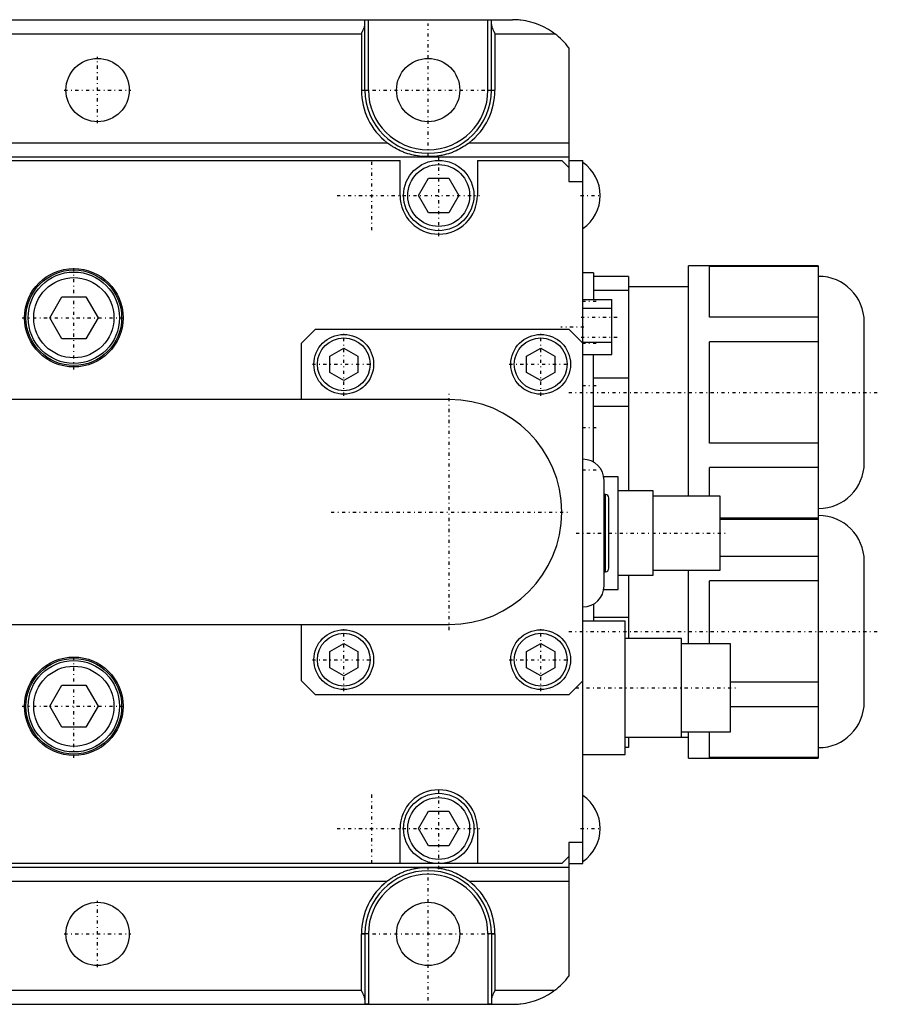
# Model space of a CAD drawing. Extents: x -392 to 171, y -72 to 70.
# Tile 4 of 4: x 49 to 171, y -70 to 70. Entities that reach past the tile are written whole.
import ezdxf

# ---------------------------------------------------------------- set-up
doc = ezdxf.new("R2010")
doc.units = 0
doc.linetypes.add('CENTER', pattern=[1.5, 0.45, -0.5, 0.05, -0.5])
doc.layers.add('AM_0', color=7, linetype='CONTINUOUS')
doc.layers.add('AM_7', color=7, linetype='CENTER')

msp = doc.modelspace()

# ---------------------------------------------------------------- linework, layer by layer
at = {"layer": 'AM_0', "color": 7, "linetype": 'CONTINUOUS'}
for p, q in [((-21, 70), (119, 70)), ((98.5, 60), (98.5, 70)), ((115.5, 60), (115.5, 70)), ((98, 60), (98, 69.94)), ((116, 60), (116, 69.94)), ((-3.5, 68), (97.5, 68)), ((97.5, 68), (97.5, 60)), ((116.5, 68), (125, 68)), ((116.5, 68), (116.5, 60)), ((127, 66), (127, 47)), ((97.5, 60), (98.5, 60)), ((115.5, 60), (116.5, 60)), ((-7.17, 52.5), (101.17, 52.5)), ((112.83, 52.5), (127, 52.5)), ((-31.9, 50.5), (127, 50.5)), ((108.1, 50.56), (105.9, 50.56)), ((44, 50), (103, 50)), ((103, 45), (103, 50)), ((114, 50), (114, 45)), ((114, 50), (126, 50)), ((126, 50), (127, 49)), ((127, 50), (129, 50)), ((129, -50), (129, 50)), ((105.64, 45), (107.07, 47.48)), ((107.07, 47.48), (109.93, 47.48)), ((109.93, 47.48), (111.36, 45)), ((127, 47), (129, 47)), ((107.07, 42.52), (105.64, 45)), ((111.36, 45), (109.93, 42.52)), ((109.93, 42.52), (107.07, 42.52)), ((162.47, 35), (144, 35)), ((144, 2.24), (144, 35)), ((162.47, 35), (162.47, -35)), ((130.5, 34), (129, 34)), ((130.5, 34), (130.5, 30.2)), ((147, 27.69), (147, 34.89)), ((162.47, 34.89), (147, 34.89)), ((135.5, 33.5), (130.5, 33.5)), ((135.5, 33.5), (135.5, 3)), ((162.51, 33.5), (162.47, 33.5)), ((162.51, 0.5), (162.51, 33.5)), ((135.5, 31.48), (130.5, 31.48)), ((144, 32), (135.5, 32)), ((53.19, 27.62), (54.91, 30.59)), ((54.91, 30.59), (58.34, 30.59)), ((58.34, 30.59), (60.06, 27.62)), ((129, 30.2), (133.1, 30.2)), ((133.1, 22.4), (133.1, 30.2)), ((129, 28.96), (133.1, 28.96)), ((54.91, 24.64), (53.19, 27.62)), ((60.06, 27.62), (58.34, 24.64)), ((162.47, 27.69), (147, 27.69)), ((169, 6.99), (169, 27.01)), ((89, 24), (91, 26)), ((91, 26), (127, 26)), ((127, 26), (129, 24)), ((58.34, 24.64), (54.91, 24.64)), ((89, 16), (89, 24)), ((129, 24.16), (133.1, 24.16)), ((147, 9.81), (147, 24.19)), ((162.47, 24.19), (147, 24.19)), ((93, 22.15), (95, 23.31)), ((95, 23.31), (97, 22.15)), ((121, 22.15), (123, 23.31)), ((123, 23.31), (125, 22.15)), ((129, 22.4), (133.1, 22.4)), ((130.5, 7.09), (130.5, 22.41)), ((93, 19.85), (93, 22.15)), ((97, 22.15), (97, 19.85)), ((121, 19.85), (121, 22.15)), ((125, 22.15), (125, 19.85)), ((95, 18.69), (93, 19.85)), ((97, 19.85), (95, 18.69)), ((123, 18.69), (121, 19.85)), ((125, 19.85), (123, 18.69)), ((135.5, 19.02), (130.5, 19.02)), ((110, 16), (11.15, 16)), ((135.5, 14.98), (130.5, 14.98)), ((162.47, 9.81), (147, 9.81)), ((147, 2.24), (147, 6.31)), ((162.47, 6.31), (147, 6.31)), ((134, 5), (131.96, 5)), ((132, -10.5), (132, 4.5)), ((134, -11), (134, 5)), ((139, 3), (134, 3)), ((139, -9), (139, 3)), ((132.2, 2.5), (132, 2.5)), ((132.2, -8.5), (132.2, 2.5)), ((132.7, -8), (132.7, 2)), ((148.5, 2.25), (139, 2.25)), ((148.5, -8.25), (148.5, 2.25)), ((162.47, 0.5), (162.51, 0.5)), ((162.47, -0.89), (148.5, -0.89)), ((148.5, -1), (162.47, -1)), ((162.51, -0.5), (162.47, -0.5)), ((162.51, -33.5), (162.51, -0.5)), ((162.47, -6.31), (148.5, -6.31)), ((169, -27.01), (169, -6.99)), ((139, -8.25), (148.5, -8.25)), ((144, -18.75), (144, -8.24)), ((132, -8.5), (132.2, -8.5)), ((134, -9), (139, -9)), ((135.5, -9), (135.5, -18)), ((131.96, -11), (134, -11)), ((162.47, -9.81), (147, -9.81)), ((147, -18.75), (147, -9.81)), ((130.5, -13.1), (130.5, -15.5)), ((135.5, -14.98), (130.5, -14.98)), ((11.15, -16), (110, -16)), ((89, -24), (89, -16)), ((135, -15.5), (129, -15.5)), ((135, -34.5), (135, -15.5)), ((143, -18), (135, -18)), ((143, -32), (143, -18)), ((93, -19.85), (95, -18.69)), ((95, -18.69), (97, -19.85)), ((121, -19.85), (123, -18.69)), ((123, -18.69), (125, -19.85)), ((150, -18.75), (143, -18.75)), ((150, -31.25), (150, -18.75)), ((93, -22.15), (93, -19.85)), ((97, -19.85), (97, -22.15)), ((121, -22.15), (121, -19.85)), ((125, -19.85), (125, -22.15)), ((95, -23.31), (93, -22.15)), ((97, -22.15), (95, -23.31)), ((123, -23.31), (121, -22.15)), ((125, -22.15), (123, -23.31)), ((53.19, -27.62), (54.91, -24.64)), ((54.91, -24.64), (58.34, -24.64)), ((58.34, -24.64), (60.06, -27.62)), ((91, -26), (89, -24)), ((129, -24), (127, -26)), ((162.47, -24.19), (150, -24.19)), ((127, -26), (91, -26)), ((54.91, -30.59), (53.19, -27.62)), ((60.06, -27.62), (58.34, -30.59)), ((162.47, -27.69), (150, -27.69)), ((58.34, -30.59), (54.91, -30.59)), ((135, -32), (144, -32)), ((135.5, -32.02), (135.5, -33.5)), ((143, -31.25), (150, -31.25)), ((144, -35), (144, -31.27)), ((147, -34.89), (147, -31.27)), ((135.5, -33.5), (135, -33.5)), ((162.47, -33.5), (162.51, -33.5)), ((129, -34.5), (135, -34.5)), ((144, -35), (162.47, -35)), ((162.47, -34.89), (147, -34.89)), ((105.64, -45), (107.07, -42.53)), ((107.07, -42.53), (109.93, -42.53)), ((109.93, -42.53), (111.36, -45)), ((103, -50), (103, -45)), ((107.07, -47.48), (105.64, -45)), ((111.36, -45), (109.93, -47.48)), ((114, -45), (114, -50)), ((109.93, -47.48), (107.07, -47.48)), ((129, -47), (127, -47)), ((127, -47), (127, -66)), ((127, -49), (126, -50)), ((126, -50), (0.8, -50)), ((127, -50), (129, -50)), ((-1.07, -50.5), (127, -50.5)), ((105.9, -50.56), (108.1, -50.56)), ((-7.17, -52.5), (101.17, -52.5)), ((112.83, -52.5), (127, -52.5)), ((97.5, -68), (97.5, -60)), ((98.5, -60), (97.5, -60)), ((98, -60), (98, -69.94)), ((98.5, -60), (98.5, -70)), ((115.5, -60), (115.5, -70)), ((116.5, -60), (115.5, -60)), ((116, -60), (116, -69.94)), ((116.5, -60), (116.5, -68)), ((-3.5, -68), (97.5, -68)), ((116.5, -68), (125, -68)), ((-21, -70), (119, -70))]:
    msp.add_line(p, q, dxfattribs=at)
for points in [[(98, 69.94, 0), (98, 69.94, 0), (98, 69.94, 0), (98, 69.94, 0), (98, 69.94, 0), (98, 69.94, 0), (98, 69.94, 0), (98, 69.95, 0), (98, 69.95, 0), (98, 69.95, 0), (98, 69.95, 0), (98, 69.95, 0), (98, 69.95, 0), (98.01, 69.95, 0), (98.01, 69.96, 0), (98.01, 69.96, 0), (98.01, 69.96, 0), (98.01, 69.96, 0), (98.01, 69.96, 0), (98.01, 69.96, 0), (98.01, 69.96, 0), (98.02, 69.96, 0), (98.02, 69.96, 0), (98.02, 69.97, 0), (98.02, 69.97, 0), (98.02, 69.97, 0), (98.02, 69.97, 0), (98.02, 69.97, 0), (98.03, 69.97, 0), (98.03, 69.97, 0), (98.03, 69.97, 0), (98.03, 69.97, 0), (98.04, 69.98, 0), (98.04, 69.98, 0), (98.04, 69.98, 0), (98.04, 69.98, 0), (98.04, 69.98, 0), (98.05, 69.98, 0), (98.05, 69.98, 0), (98.05, 69.98, 0), (98.06, 69.98, 0), (98.06, 69.98, 0), (98.06, 69.98, 0), (98.06, 69.98, 0), (98.07, 69.98, 0), (98.07, 69.99, 0), (98.08, 69.99, 0), (98.08, 69.99, 0), (98.08, 69.99, 0), (98.08, 69.99, 0), (98.09, 69.99, 0), (98.09, 69.99, 0), (98.1, 69.99, 0), (98.1, 69.99, 0), (98.1, 69.99, 0), (98.1, 69.99, 0), (98.11, 69.99, 0), (98.11, 69.99, 0), (98.12, 69.99, 0), (98.12, 69.99, 0), (98.13, 69.99, 0), (98.13, 69.99, 0), (98.13, 69.99, 0), (98.14, 69.99, 0), (98.14, 69.99, 0), (98.14, 69.99, 0), (98.15, 69.99, 0), (98.15, 70, 0), (98.16, 70, 0), (98.16, 70, 0), (98.16, 70, 0), (98.17, 70, 0), (98.17, 70, 0), (98.18, 70, 0), (98.18, 70, 0), (98.19, 70, 0), (98.19, 70, 0), (98.2, 70, 0), (98.2, 70, 0), (98.21, 70, 0), (98.21, 70, 0), (98.22, 70, 0), (98.23, 70, 0), (98.23, 70, 0), (98.23, 70, 0), (98.24, 70, 0), (98.24, 70, 0), (98.25, 70, 0), (98.26, 70, 0), (98.26, 70, 0), (98.27, 70, 0), (98.27, 70, 0), (98.28, 70, 0), (98.28, 70, 0), (98.29, 70, 0), (98.3, 70, 0), (98.3, 70, 0), (98.31, 70, 0), (98.31, 70, 0), (98.32, 70, 0), (98.32, 70, 0), (98.33, 70, 0), (98.34, 70, 0), (98.35, 70, 0), (98.35, 70, 0), (98.35, 70, 0), (98.36, 70, 0), (98.37, 70, 0), (98.37, 70, 0), (98.37, 70, 0), (98.38, 70, 0), (98.39, 70, 0), (98.39, 70, 0), (98.4, 70, 0), (98.4, 70, 0), (98.41, 70, 0), (98.42, 70, 0), (98.42, 70, 0), (98.43, 70, 0), (98.44, 70, 0), (98.44, 70, 0), (98.45, 70, 0), (98.45, 70, 0), (98.46, 70, 0), (98.47, 70, 0), (98.48, 70, 0), (98.48, 70, 0), (98.48, 70, 0), (98.49, 70, 0), (98.5, 70, 0), (98.5, 70, 0)], [(115.5, 70, 0), (115.5, 70, 0), (115.51, 70, 0), (115.52, 70, 0), (115.52, 70, 0), (115.52, 70, 0), (115.53, 70, 0), (115.54, 70, 0), (115.55, 70, 0), (115.55, 70, 0), (115.56, 70, 0), (115.56, 70, 0), (115.57, 70, 0), (115.58, 70, 0), (115.58, 70, 0), (115.59, 70, 0), (115.6, 70, 0), (115.6, 70, 0), (115.61, 70, 0), (115.61, 70, 0), (115.62, 70, 0), (115.63, 70, 0), (115.63, 70, 0), (115.63, 70, 0), (115.64, 70, 0), (115.65, 70, 0), (115.65, 70, 0), (115.65, 70, 0), (115.66, 70, 0), (115.67, 70, 0), (115.68, 70, 0), (115.68, 70, 0), (115.69, 70, 0), (115.69, 70, 0), (115.7, 70, 0), (115.7, 70, 0), (115.71, 70, 0), (115.72, 70, 0), (115.72, 70, 0), (115.73, 70, 0), (115.73, 70, 0), (115.74, 70, 0), (115.74, 70, 0), (115.75, 70, 0), (115.76, 70, 0), (115.76, 70, 0), (115.77, 70, 0), (115.77, 70, 0), (115.77, 70, 0), (115.78, 70, 0), (115.79, 70, 0), (115.79, 70, 0), (115.8, 70, 0), (115.8, 70, 0), (115.81, 70, 0), (115.81, 70, 0), (115.82, 70, 0), (115.82, 70, 0), (115.83, 70, 0), (115.83, 70, 0), (115.84, 70, 0), (115.84, 70, 0), (115.84, 70, 0), (115.85, 70, 0), (115.85, 69.99, 0), (115.86, 69.99, 0), (115.86, 69.99, 0), (115.86, 69.99, 0), (115.87, 69.99, 0), (115.87, 69.99, 0), (115.87, 69.99, 0), (115.88, 69.99, 0), (115.88, 69.99, 0), (115.89, 69.99, 0), (115.89, 69.99, 0), (115.9, 69.99, 0), (115.9, 69.99, 0), (115.9, 69.99, 0), (115.9, 69.99, 0), (115.91, 69.99, 0), (115.91, 69.99, 0), (115.92, 69.99, 0), (115.92, 69.99, 0), (115.92, 69.99, 0), (115.92, 69.99, 0), (115.93, 69.99, 0), (115.93, 69.98, 0), (115.94, 69.98, 0), (115.94, 69.98, 0), (115.94, 69.98, 0), (115.94, 69.98, 0), (115.95, 69.98, 0), (115.95, 69.98, 0), (115.95, 69.98, 0), (115.96, 69.98, 0), (115.96, 69.98, 0), (115.96, 69.98, 0), (115.96, 69.98, 0), (115.96, 69.98, 0), (115.97, 69.97, 0), (115.97, 69.97, 0), (115.97, 69.97, 0), (115.97, 69.97, 0), (115.98, 69.97, 0), (115.98, 69.97, 0), (115.98, 69.97, 0), (115.98, 69.97, 0), (115.98, 69.97, 0), (115.98, 69.96, 0), (115.98, 69.96, 0), (115.99, 69.96, 0), (115.99, 69.96, 0), (115.99, 69.96, 0), (115.99, 69.96, 0), (115.99, 69.96, 0), (115.99, 69.96, 0), (115.99, 69.96, 0), (115.99, 69.95, 0), (116, 69.95, 0), (116, 69.95, 0), (116, 69.95, 0), (116, 69.95, 0), (116, 69.95, 0), (116, 69.95, 0), (116, 69.94, 0), (116, 69.94, 0), (116, 69.94, 0), (116, 69.94, 0), (116, 69.94, 0), (116, 69.94, 0), (116, 69.94, 0)], [(125, 68, 0), (124.98, 68.02, 0), (124.93, 68.05, 0), (124.88, 68.09, 0), (124.85, 68.11, 0), (124.83, 68.13, 0), (124.78, 68.16, 0), (124.73, 68.2, 0), (124.55, 68.32, 0), (124.25, 68.51, 0), (124.09, 68.61, 0), (123.93, 68.7, 0), (123.61, 68.87, 0), (123.29, 69.03, 0), (122.95, 69.18, 0), (122.62, 69.32, 0), (122.28, 69.45, 0), (122.1, 69.51, 0), (121.93, 69.56, 0), (121.58, 69.66, 0), (121.24, 69.75, 0), (120.89, 69.82, 0), (120.54, 69.88, 0), (120.19, 69.93, 0), (120.02, 69.95, 0), (119.85, 69.96, 0), (119.5, 69.99, 0), (119.17, 70, 0), (119, 70, 0)], [(97.5, 68, 0), (97.52, 68.04, 0), (97.56, 68.11, 0), (97.59, 68.19, 0), (97.61, 68.23, 0), (97.63, 68.27, 0), (97.67, 68.34, 0), (97.71, 68.42, 0), (97.74, 68.5, 0), (97.78, 68.58, 0), (97.81, 68.65, 0), (97.83, 68.69, 0), (97.84, 68.73, 0), (97.87, 68.8, 0), (97.9, 68.88, 0), (97.93, 68.95, 0), (97.95, 69.02, 0), (97.97, 69.09, 0), (97.98, 69.13, 0), (97.98, 69.16, 0), (97.99, 69.2, 0), (97.99, 69.21, 0), (97.99, 69.22, 0), (97.99, 69.23, 0), (97.99, 69.23, 0), (98, 69.24, 0), (98, 69.25, 0), (98, 69.26, 0), (98, 69.28, 0), (98, 69.29, 0), (98, 69.29, 0), (98, 69.3, 0), (98, 69.31, 0), (98, 69.32, 0), (98, 69.32, 0)], [(116, 69.32, 0), (116, 69.32, 0), (116, 69.31, 0), (116, 69.3, 0), (116, 69.29, 0), (116, 69.29, 0), (116, 69.28, 0), (116, 69.26, 0), (116, 69.25, 0), (116, 69.24, 0), (116.01, 69.23, 0), (116.01, 69.23, 0), (116.01, 69.22, 0), (116.01, 69.21, 0), (116.01, 69.2, 0), (116.02, 69.16, 0), (116.02, 69.13, 0), (116.03, 69.09, 0), (116.05, 69.02, 0), (116.07, 68.95, 0), (116.1, 68.88, 0), (116.13, 68.8, 0), (116.16, 68.73, 0), (116.17, 68.69, 0), (116.19, 68.65, 0), (116.22, 68.58, 0), (116.26, 68.5, 0), (116.29, 68.42, 0), (116.33, 68.34, 0), (116.37, 68.27, 0), (116.39, 68.23, 0), (116.41, 68.19, 0), (116.44, 68.11, 0), (116.48, 68.04, 0), (116.5, 68, 0)], [(105.9, 50.56, 0), (105.77, 50.58, 0), (105.49, 50.62, 0), (105.21, 50.67, 0), (105.07, 50.7, 0), (104.93, 50.73, 0), (104.66, 50.79, 0), (104.38, 50.87, 0), (104.11, 50.95, 0), (103.83, 51.04, 0), (103.56, 51.14, 0), (103.43, 51.2, 0), (103.29, 51.25, 0), (103.03, 51.37, 0), (102.77, 51.5, 0), (102.51, 51.63, 0), (102.25, 51.77, 0), (102, 51.92, 0), (101.88, 52, 0), (101.76, 52.08, 0), (101.52, 52.24, 0), (101.28, 52.41, 0), (101.17, 52.5, 0)], [(112.83, 52.5, 0), (112.72, 52.41, 0), (112.48, 52.24, 0), (112.24, 52.08, 0), (112.12, 52, 0), (112, 51.92, 0), (111.75, 51.77, 0), (111.49, 51.63, 0), (111.23, 51.5, 0), (110.97, 51.37, 0), (110.71, 51.25, 0), (110.57, 51.2, 0), (110.44, 51.14, 0), (110.17, 51.04, 0), (109.89, 50.95, 0), (109.62, 50.87, 0), (109.34, 50.79, 0), (109.07, 50.73, 0), (108.93, 50.7, 0), (108.79, 50.67, 0), (108.51, 50.62, 0), (108.23, 50.58, 0), (108.1, 50.56, 0)], [(101.17, -52.5, 0), (101.28, -52.41, 0), (101.52, -52.24, 0), (101.76, -52.08, 0), (101.88, -52, 0), (102, -51.92, 0), (102.25, -51.77, 0), (102.51, -51.63, 0), (102.77, -51.5, 0), (103.03, -51.37, 0), (103.29, -51.25, 0), (103.43, -51.2, 0), (103.56, -51.14, 0), (103.83, -51.04, 0), (104.11, -50.95, 0), (104.38, -50.87, 0), (104.66, -50.79, 0), (104.93, -50.73, 0), (105.07, -50.7, 0), (105.21, -50.67, 0), (105.49, -50.62, 0), (105.77, -50.58, 0), (105.9, -50.56, 0)], [(108.1, -50.56, 0), (108.23, -50.58, 0), (108.51, -50.62, 0), (108.79, -50.67, 0), (108.93, -50.7, 0), (109.07, -50.73, 0), (109.34, -50.79, 0), (109.62, -50.87, 0), (109.89, -50.95, 0), (110.17, -51.04, 0), (110.44, -51.14, 0), (110.57, -51.2, 0), (110.71, -51.25, 0), (110.97, -51.37, 0), (111.23, -51.5, 0), (111.49, -51.63, 0), (111.75, -51.77, 0), (112, -51.92, 0), (112.12, -52, 0), (112.24, -52.08, 0), (112.48, -52.24, 0), (112.72, -52.41, 0), (112.83, -52.5, 0)], [(98, -69.32, 0), (98, -69.32, 0), (98, -69.31, 0), (98, -69.3, 0), (98, -69.29, 0), (98, -69.29, 0), (98, -69.28, 0), (98, -69.26, 0), (98, -69.25, 0), (98, -69.24, 0), (97.99, -69.23, 0), (97.99, -69.23, 0), (97.99, -69.22, 0), (97.99, -69.21, 0), (97.99, -69.2, 0), (97.98, -69.16, 0), (97.98, -69.13, 0), (97.97, -69.09, 0), (97.95, -69.02, 0), (97.93, -68.95, 0), (97.9, -68.88, 0), (97.87, -68.8, 0), (97.84, -68.73, 0), (97.83, -68.69, 0), (97.81, -68.65, 0), (97.78, -68.58, 0), (97.74, -68.5, 0), (97.71, -68.42, 0), (97.67, -68.34, 0), (97.63, -68.27, 0), (97.61, -68.23, 0), (97.59, -68.19, 0), (97.56, -68.11, 0), (97.52, -68.04, 0), (97.5, -68, 0)], [(116.5, -68, 0), (116.48, -68.04, 0), (116.44, -68.11, 0), (116.41, -68.19, 0), (116.39, -68.23, 0), (116.37, -68.27, 0), (116.33, -68.34, 0), (116.29, -68.42, 0), (116.26, -68.5, 0), (116.22, -68.58, 0), (116.19, -68.65, 0), (116.17, -68.69, 0), (116.16, -68.73, 0), (116.13, -68.8, 0), (116.1, -68.88, 0), (116.07, -68.95, 0), (116.05, -69.02, 0), (116.03, -69.09, 0), (116.02, -69.13, 0), (116.02, -69.16, 0), (116.01, -69.2, 0), (116.01, -69.21, 0), (116.01, -69.22, 0), (116.01, -69.23, 0), (116.01, -69.23, 0), (116, -69.24, 0), (116, -69.25, 0), (116, -69.26, 0), (116, -69.28, 0), (116, -69.29, 0), (116, -69.29, 0), (116, -69.3, 0), (116, -69.31, 0), (116, -69.32, 0), (116, -69.32, 0)], [(119, -70, 0), (119.17, -70, 0), (119.5, -69.99, 0), (119.85, -69.96, 0), (120.02, -69.95, 0), (120.19, -69.93, 0), (120.54, -69.88, 0), (120.89, -69.82, 0), (121.24, -69.75, 0), (121.58, -69.66, 0), (121.93, -69.56, 0), (122.1, -69.51, 0), (122.28, -69.45, 0), (122.62, -69.32, 0), (122.95, -69.18, 0), (123.29, -69.03, 0), (123.61, -68.87, 0), (123.93, -68.7, 0), (124.09, -68.61, 0), (124.25, -68.51, 0), (124.55, -68.32, 0), (124.73, -68.2, 0), (124.78, -68.16, 0), (124.83, -68.13, 0), (124.85, -68.11, 0), (124.88, -68.09, 0), (124.93, -68.05, 0), (124.98, -68.02, 0), (125, -68, 0)], [(98.5, -70, 0), (98.5, -70, 0), (98.49, -70, 0), (98.48, -70, 0), (98.48, -70, 0), (98.48, -70, 0), (98.47, -70, 0), (98.46, -70, 0), (98.45, -70, 0), (98.45, -70, 0), (98.44, -70, 0), (98.44, -70, 0), (98.43, -70, 0), (98.42, -70, 0), (98.42, -70, 0), (98.41, -70, 0), (98.4, -70, 0), (98.4, -70, 0), (98.39, -70, 0), (98.39, -70, 0), (98.38, -70, 0), (98.37, -70, 0), (98.37, -70, 0), (98.37, -70, 0), (98.36, -70, 0), (98.35, -70, 0), (98.35, -70, 0), (98.35, -70, 0), (98.34, -70, 0), (98.33, -70, 0), (98.32, -70, 0), (98.32, -70, 0), (98.31, -70, 0), (98.31, -70, 0), (98.3, -70, 0), (98.3, -70, 0), (98.29, -70, 0), (98.28, -70, 0), (98.28, -70, 0), (98.27, -70, 0), (98.27, -70, 0), (98.26, -70, 0), (98.26, -70, 0), (98.25, -70, 0), (98.24, -70, 0), (98.24, -70, 0), (98.23, -70, 0), (98.23, -70, 0), (98.23, -70, 0), (98.22, -70, 0), (98.21, -70, 0), (98.21, -70, 0), (98.2, -70, 0), (98.2, -70, 0), (98.19, -70, 0), (98.19, -70, 0), (98.18, -70, 0), (98.18, -70, 0), (98.17, -70, 0), (98.17, -70, 0), (98.16, -70, 0), (98.16, -70, 0), (98.16, -70, 0), (98.15, -70, 0), (98.15, -69.99, 0), (98.14, -69.99, 0), (98.14, -69.99, 0), (98.14, -69.99, 0), (98.13, -69.99, 0), (98.13, -69.99, 0), (98.13, -69.99, 0), (98.12, -69.99, 0), (98.12, -69.99, 0), (98.11, -69.99, 0), (98.11, -69.99, 0), (98.1, -69.99, 0), (98.1, -69.99, 0), (98.1, -69.99, 0), (98.1, -69.99, 0), (98.09, -69.99, 0), (98.09, -69.99, 0), (98.08, -69.99, 0), (98.08, -69.99, 0), (98.08, -69.99, 0), (98.08, -69.99, 0), (98.07, -69.99, 0), (98.07, -69.98, 0), (98.06, -69.98, 0), (98.06, -69.98, 0), (98.06, -69.98, 0), (98.06, -69.98, 0), (98.05, -69.98, 0), (98.05, -69.98, 0), (98.05, -69.98, 0), (98.04, -69.98, 0), (98.04, -69.98, 0), (98.04, -69.98, 0), (98.04, -69.98, 0), (98.04, -69.98, 0), (98.03, -69.97, 0), (98.03, -69.97, 0), (98.03, -69.97, 0), (98.03, -69.97, 0), (98.02, -69.97, 0), (98.02, -69.97, 0), (98.02, -69.97, 0), (98.02, -69.97, 0), (98.02, -69.97, 0), (98.02, -69.96, 0), (98.02, -69.96, 0), (98.01, -69.96, 0), (98.01, -69.96, 0), (98.01, -69.96, 0), (98.01, -69.96, 0), (98.01, -69.96, 0), (98.01, -69.96, 0), (98.01, -69.96, 0), (98.01, -69.95, 0), (98, -69.95, 0), (98, -69.95, 0), (98, -69.95, 0), (98, -69.95, 0), (98, -69.95, 0), (98, -69.95, 0), (98, -69.94, 0), (98, -69.94, 0), (98, -69.94, 0), (98, -69.94, 0), (98, -69.94, 0), (98, -69.94, 0), (98, -69.94, 0)], [(116, -69.94, 0), (116, -69.94, 0), (116, -69.94, 0), (116, -69.94, 0), (116, -69.94, 0), (116, -69.94, 0), (116, -69.94, 0), (116, -69.95, 0), (116, -69.95, 0), (116, -69.95, 0), (116, -69.95, 0), (116, -69.95, 0), (116, -69.95, 0), (115.99, -69.95, 0), (115.99, -69.96, 0), (115.99, -69.96, 0), (115.99, -69.96, 0), (115.99, -69.96, 0), (115.99, -69.96, 0), (115.99, -69.96, 0), (115.99, -69.96, 0), (115.98, -69.96, 0), (115.98, -69.96, 0), (115.98, -69.97, 0), (115.98, -69.97, 0), (115.98, -69.97, 0), (115.98, -69.97, 0), (115.98, -69.97, 0), (115.97, -69.97, 0), (115.97, -69.97, 0), (115.97, -69.97, 0), (115.97, -69.97, 0), (115.96, -69.98, 0), (115.96, -69.98, 0), (115.96, -69.98, 0), (115.96, -69.98, 0), (115.96, -69.98, 0), (115.95, -69.98, 0), (115.95, -69.98, 0), (115.95, -69.98, 0), (115.94, -69.98, 0), (115.94, -69.98, 0), (115.94, -69.98, 0), (115.94, -69.98, 0), (115.93, -69.98, 0), (115.93, -69.99, 0), (115.92, -69.99, 0), (115.92, -69.99, 0), (115.92, -69.99, 0), (115.92, -69.99, 0), (115.91, -69.99, 0), (115.91, -69.99, 0), (115.9, -69.99, 0), (115.9, -69.99, 0), (115.9, -69.99, 0), (115.9, -69.99, 0), (115.89, -69.99, 0), (115.89, -69.99, 0), (115.88, -69.99, 0), (115.88, -69.99, 0), (115.87, -69.99, 0), (115.87, -69.99, 0), (115.87, -69.99, 0), (115.86, -69.99, 0), (115.86, -69.99, 0), (115.86, -69.99, 0), (115.85, -69.99, 0), (115.85, -70, 0), (115.84, -70, 0), (115.84, -70, 0), (115.84, -70, 0), (115.83, -70, 0), (115.83, -70, 0), (115.82, -70, 0), (115.82, -70, 0), (115.81, -70, 0), (115.81, -70, 0), (115.8, -70, 0), (115.8, -70, 0), (115.79, -70, 0), (115.79, -70, 0), (115.78, -70, 0), (115.77, -70, 0), (115.77, -70, 0), (115.77, -70, 0), (115.76, -70, 0), (115.76, -70, 0), (115.75, -70, 0), (115.74, -70, 0), (115.74, -70, 0), (115.73, -70, 0), (115.73, -70, 0), (115.72, -70, 0), (115.72, -70, 0), (115.71, -70, 0), (115.7, -70, 0), (115.7, -70, 0), (115.69, -70, 0), (115.69, -70, 0), (115.68, -70, 0), (115.68, -70, 0), (115.67, -70, 0), (115.66, -70, 0), (115.65, -70, 0), (115.65, -70, 0), (115.65, -70, 0), (115.64, -70, 0), (115.63, -70, 0), (115.63, -70, 0), (115.63, -70, 0), (115.62, -70, 0), (115.61, -70, 0), (115.61, -70, 0), (115.6, -70, 0), (115.6, -70, 0), (115.59, -70, 0), (115.58, -70, 0), (115.58, -70, 0), (115.57, -70, 0), (115.56, -70, 0), (115.56, -70, 0), (115.55, -70, 0), (115.55, -70, 0), (115.54, -70, 0), (115.53, -70, 0), (115.52, -70, 0), (115.52, -70, 0), (115.52, -70, 0), (115.51, -70, 0), (115.5, -70, 0), (115.5, -70, 0)]]:
    msp.add_polyline3d(points, dxfattribs=at)
for centre, radius in [((60, 60), 4.5), ((107, 60), 4.5), ((108.5, 45), 5), ((108.5, 45), 4.4), ((56.62, 27.62), 7), ((56.62, 27.62), 6.8), ((56.62, 27.62), 6.5), ((56.62, 27.62), 5.7), ((95, 21), 4.25), ((123, 21), 4.25), ((95, 21), 3.75), ((123, 21), 3.75), ((95, -21), 4.25), ((123, -21), 4.25), ((95, -21), 3.75), ((123, -21), 3.75), ((56.62, -27.62), 7), ((56.62, -27.62), 6.8), ((56.62, -27.62), 6.5), ((56.62, -27.62), 5.7), ((108.5, -45), 5), ((108.5, -45), 4.4), ((60, -60), 4.5), ((107, -60), 4.5)]:
    msp.add_circle(centre, radius, dxfattribs=at)
for centre, radius, start, end in [((119, 60), 10, 36.8699, 53.1301), ((107, 60), 9.5, 180, 232.1364), ((107, 60), 9, 180, 0), ((107, 60), 8.5, 180, 0), ((107, 60), 9.5, 307.8636, 0), ((125.8, 45), 5.67, 304.3588, 55.6412), ((108.5, 45), 5.5, 180, 0), ((162.51, 27.01), 6.49, 0, 90), ((110, 0), 16, 270, 90), ((129, 4.5), 3, 0, 90), ((162.51, 6.99), 6.49, 270, 0), ((132.2, 2), 0.5, 0, 90), ((162.51, -6.99), 6.49, 0, 90), ((132.2, -8), 0.5, 270, 0), ((129, -10.5), 3, 270, 0), ((162.51, -27.01), 6.49, 270, 0), ((108.5, -45), 5.5, 0, 180), ((125.8, -45), 5.67, 304.3588, 55.6412), ((107, -60), 9, 0, 180), ((107, -60), 8.5, 0, 180), ((107, -60), 9.5, 127.8636, 180), ((107, -60), 9.5, 0, 52.1364), ((119, -60), 10, 306.8699, 323.1301)]:
    msp.add_arc(centre, radius, start, end, dxfattribs=at)
at = {"layer": 'AM_7', "color": 4, "linetype": 'CENTER'}
for p, q in [((107, 50.55), (107, 69.45)), ((60, 55.27), (60, 64.72)), ((55.27, 60), (64.72, 60)), ((97.55, 60), (116.45, 60)), ((108.5, 39.23), (108.5, 50.77)), ((99, 40.06), (99, 49.94)), ((94.06, 45), (114.28, 45)), ((128.67, 45), (131.6, 45)), ((56.62, 20.27), (56.62, 34.97)), ((128.9, 30), (131.1, 30)), ((49.27, 27.62), (63.97, 27.62)), ((128.75, 27.72), (134.25, 27.72)), ((95, 16.54), (95, 25.46)), ((123, 16.54), (123, 25.46)), ((129.15, 26.3), (125.85, 26.3)), ((128.75, 24.88), (134.25, 24.88)), ((128.9, 24), (131.1, 24)), ((90.54, 21), (99.46, 21)), ((118.54, 21), (127.46, 21)), ((127, 17), (171, 17)), ((128.9, 18), (131.1, 18)), ((110, -16.8), (110, 16.8)), ((128.9, 12), (131.1, 12)), ((128.9, 6), (131.1, 6)), ((93.2, 0), (126.8, 0)), ((128.03, -3), (149.47, -3)), ((95, -25.46), (95, -16.54)), ((123, -25.46), (123, -16.54)), ((127, -17), (171, -17)), ((56.62, -34.97), (56.62, -20.27)), ((90.54, -21), (99.46, -21)), ((118.54, -21), (127.46, -21)), ((127.95, -25), (151.05, -25)), ((49.27, -27.62), (63.97, -27.62)), ((99, -49.94), (99, -40.06)), ((108.5, -50.77), (108.5, -39.23)), ((94.06, -45), (114.28, -45)), ((128.67, -45), (131.6, -45)), ((107, -69.45), (107, -50.55)), ((60, -64.72), (60, -55.27)), ((55.27, -60), (64.72, -60)), ((97.55, -60), (116.45, -60))]:
    msp.add_line(p, q, dxfattribs=at)

doc.saveas('drawing.dxf')
